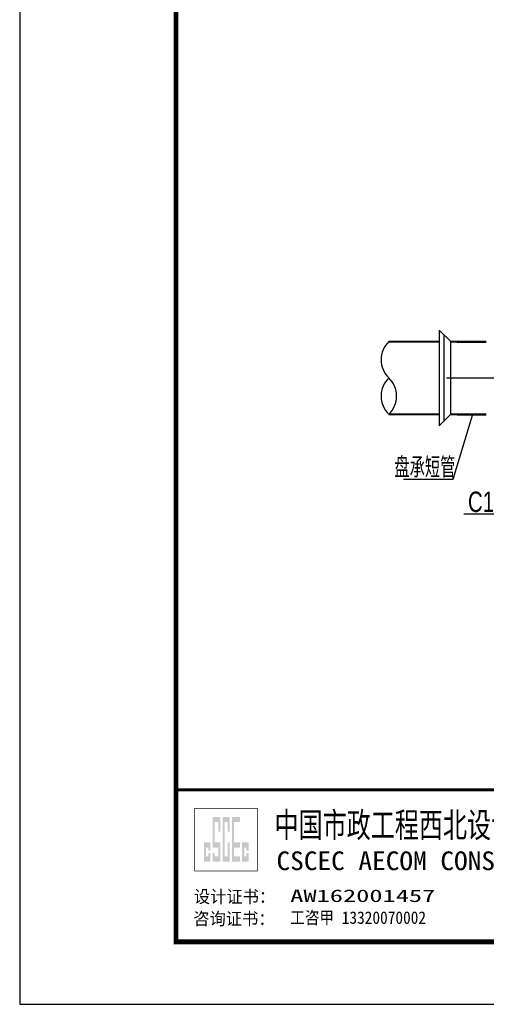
# Model space of a CAD drawing. Extents: x 1086357 to 1139099, y 3355738 to 3395504.
# Tile 1 of 18: x 1086357 to 1089565, y 3359982 to 3366759. Entities that reach past the tile are written whole.
import ezdxf
from ezdxf.enums import TextEntityAlignment as Align

# ---------------------------------------------------------------- set-up
doc = ezdxf.new("R2010")
doc.units = 0
doc.linetypes.add('DASHDOT', pattern=[25.4, 12.7, -6.35, 0, -6.35])
doc.linetypes.add('DASHED', pattern=[19.05, 12.7, -6.35])
doc.layers.get('0').update_dxf_attribs({"linetype": 'CONTINUOUS'})
doc.layers.add('2', color=2, linetype='DASHED')
doc.layers.add('GPSCOMMON', color=7, linetype='CONTINUOUS')
doc.layers.add('粗实线', color=1, linetype='CONTINUOUS', lineweight=40)
doc.layers.add('轮廓', color=1, linetype='CONTINUOUS', lineweight=40)
doc.styles.add('HZTXT', font='hztxt_e.shx', dxfattribs={"width": 0.7, "bigfont": 'hztxt.shx'})
doc.styles.add('图签', font='txt', dxfattribs={"width": 0.66})

# ---------------------------------------------------------------- blocks, each defined once
blk = doc.blocks.new('*U136')
at = {"linetype": 'Continuous'}
h = blk.add_hatch(color=0, dxfattribs=at)
h.paths.add_polyline_path([(30.15, 24.21), (30.15, 23.67), (29.79, 23.67), (29.79, 25.06), (30.15, 25.06), (30.15, 24.58), (30.49, 24.58), (30.49, 25.94), (29.45, 25.94), (29.45, 22.84), (30.49, 22.84), (30.49, 24.21)])
h.paths.add_polyline_path([(30.83, 24.21), (30.83, 22.84), (32.1, 22.84), (32.1, 25.94), (31.17, 25.94), (31.17, 29.16), (31.76, 29.16), (31.76, 27.64), (32.1, 27.64), (32.1, 29.98), (30.83, 29.98), (30.83, 25.06), (31.76, 25.06), (31.76, 23.67), (31.17, 23.67), (31.17, 24.21)])
h.paths.add_polyline_path([(33.25, 25.94), (33.25, 23.67), (32.78, 23.67), (32.78, 29.16), (33.25, 29.16), (33.25, 27.64), (33.59, 27.64), (33.59, 29.98), (32.44, 29.98), (32.44, 22.84), (33.59, 22.84), (33.59, 25.94)])
h.paths.add_polyline_path([(35.22, 29.98), (33.93, 29.98), (33.93, 22.84), (35.22, 22.84), (35.22, 23.67), (34.27, 23.67), (34.27, 25.06), (35.22, 25.06), (35.22, 25.94), (34.27, 25.94), (34.27, 29.16), (35.22, 29.16)])
h.paths.add_polyline_path([(36.25, 24.21), (36.25, 23.67), (35.9, 23.67), (35.9, 25.06), (36.25, 25.06), (36.25, 24.58), (36.59, 24.58), (36.59, 25.94), (35.56, 25.94), (35.56, 22.84), (36.59, 22.84), (36.59, 24.21)])
at = {"color": 0, "linetype": 'Continuous'}
blk.add_lwpolyline([(0, 0), (420, 0), (420, 297), (0, 297)], close=True, dxfattribs=at)
for points, const_width in [([(410, 10), (410, 287), (25, 287), (25, 10), (410, 10)], 0.75), ([(25, 34.34), (410, 34.34)], 0.5)]:
    blk.add_lwpolyline(points, dxfattribs=dict(at, const_width=const_width))
at = {"color": 0, "linetype": 'Continuous', "const_width": 0.107}
blk.add_lwpolyline([(28, 21.34), (38, 21.34), (38, 31.34), (28, 31.34)], close=True, dxfattribs=at)
at = {"color": 0, "linetype": 'Continuous', "style": '图签'}
for s, height, width, p in [('中国市政工程西北设计研究院有限公司', 4, 0.74, (40.74, 26.71)), ('CSCEC AECOM CONSULTANTS CO.,LTD', 3, 1.07, (41.06, 21.47))]:
    blk.add_text(s, height=height, dxfattribs=dict(at, width=width)).set_placement(p)
for s, p in [('设计证书：', (27.85, 16.24)), ('咨询证书：', (27.76, 12.7))]:
    blk.add_text(s, height=2, dxfattribs=at).set_placement(p)
at = {"color": 0, "linetype": 'Continuous', "style": '图签', "flags": 8}
for tag, p, p2 in [('设计总负责', (130.25, 28.99), (141.11, 28.99)), ('工程名称', (283.25, 28.99), (325.75, 28.99)), ('图纸编号', (345.13, 28.99), (381.76, 28.99)), ('子项名称', (283.25, 20.99), (325.75, 20.99))]:
    blk.add_attdef(tag, text='', height=2.5, dxfattribs=at).set_placement(p, p2, align=Align.FIT)
at = {"color": 0, "linetype": 'Continuous', "ltscale": 0.055, "style": '图签', "flags": 8}
for tag, p, p2 in [('审定', (172.25, 28.99), (183.75, 28.99)), ('设计', (214.25, 28.99), (225.75, 28.99)), ('工程编号', (256.25, 28.99), (266.75, 28.99)), ('版本', (397.87, 28.99), (408.75, 28.99)), ('设计负责', (130.25, 20.99), (141.11, 20.99)), ('审核', (172.25, 20.99), (183.75, 20.99)), ('注册工程师', (214.25, 20.99), (225.75, 20.99)), ('图纸比例', (256.25, 20.99), (266.75, 20.99)), ('专业负责', (130.25, 12.65), (141.11, 12.65)), ('校核', (172.25, 12.65), (183.75, 12.65)), ('注册建筑师', (214.25, 12.65), (225.75, 12.65)), ('出图日期', (256.25, 12.65), (266.75, 12.65))]:
    blk.add_attdef(tag, text='', height=2.5, dxfattribs=at).set_placement(p, p2, align=Align.FIT)
at = {"color": 0, "linetype": 'Continuous', "style": '图签'}
for tag, p, width in [('设计证书', (43.26, 16.37), 1.55), ('咨询证书', (43.26, 12.88), 0.9)]:
    blk.add_attdef(tag, p, '', height=2, dxfattribs=dict(at, width=width))
at = {"color": 0, "linetype": 'Continuous', "style": '图签', "width": 0.85}
for tag, height, p in [('图纸名称_2_1', 2.2, (305.02, 15.12)), ('图纸名称_1_1', 2.5, (305.02, 13.35)), ('图纸名称_2_2', 2.2, (305.02, 11.51))]:
    blk.add_attdef(tag, text='', height=height, dxfattribs=at).set_placement(p, align=Align.CENTER)
blk = doc.blocks.new('20180504.1601453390')
blk.add_line((1090028.045, 3363355.716), (1089411.456, 3363355.716))
for centre, start, end in [((1089013.606, 3364418.36), 133.5885616, 226.4114384), ((1089013.605, 3364168.361), 133.5885616, 226.4114384), ((1088775.629, 3364168.361), 313.5885616, 46.4114384)]:
    blk.add_arc(centre, 172.578, start, end)
at = {"layer": '2', "linetype": 'DASHDOT', "ltscale": 30}
blk.add_line((1089291.124, 3364293.361), (1093631.567, 3364293.361), dxfattribs=at)
at = {"layer": 'GPSCOMMON', "ltscale": 0.1}
for p, q in [((1089241.77, 3364622.726), (1089321.136, 3364543.361)), ((1089241.772, 3364622.724), (1089241.77, 3363963.995)), ((1089271.77, 3364592.726), (1089271.77, 3363993.995)), ((1089241.77, 3363963.995), (1089321.136, 3364043.361))]:
    blk.add_line(p, q, dxfattribs=at)
at = {"layer": 'GPSCOMMON'}
for p, q in [((1089321.136, 3364043.361), (1089321.136, 3364543.361)), ((1089338.076, 3363596.612), (1089472.714, 3364043.361)), ((1088996.333, 3363596.612), (1089338.076, 3363596.612))]:
    blk.add_line(p, q, dxfattribs=at)
at = {"layer": '粗实线'}
for p, q in [((1089364.81, 3364542.109), (1089564.81, 3364542.109)), ((1089364.81, 3364042.43), (1089564.81, 3364042.43))]:
    blk.add_line(p, q, dxfattribs=at)
at = {"layer": '轮廓'}
for p, q in [((1088894.617, 3364543.361), (1089241.772, 3364543.361)), ((1089321.136, 3364543.361), (1089564.81, 3364543.361)), ((1088894.617, 3364043.361), (1089241.772, 3364043.361)), ((1089321.136, 3364043.361), (1089564.81, 3364043.361))]:
    blk.add_line(p, q, dxfattribs=at)
at = {"color": 4, "linetype": 'Continuous'}
ref = blk.add_blockref('*U136', (1086356.712, 3359982.426), dxfattribs=dict(at, xscale=43, yscale=43, zscale=43))
ref.add_attrib('咨询证书', '工咨甲 13320070002', (1088216.768, 3360536.14), dxfattribs={"color": 0, "linetype": 'Continuous', "height": 86, "style": '图签', "width": 0.9})
ref.add_attrib('设计证书', 'AW162001457', (1088216.768, 3360686.434), dxfattribs={"color": 0, "linetype": 'Continuous', "height": 86, "style": '图签', "width": 1.55})
at = {"style": 'HZTXT', "width": 0.75}
for s, p in [('盘承短管', (1088932.369, 3363606.476)), ('C15砼垫层', (1089438.759, 3363370.67))]:
    blk.add_text(s, height=140, dxfattribs=at).set_placement(p)

msp = doc.modelspace()

# ---------------------------------------------------------------- block references
at = {"layer": 'GPSCOMMON'}
msp.add_blockref('20180504.1601453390', (0, 0), dxfattribs=at)

doc.saveas('drawing.dxf')
